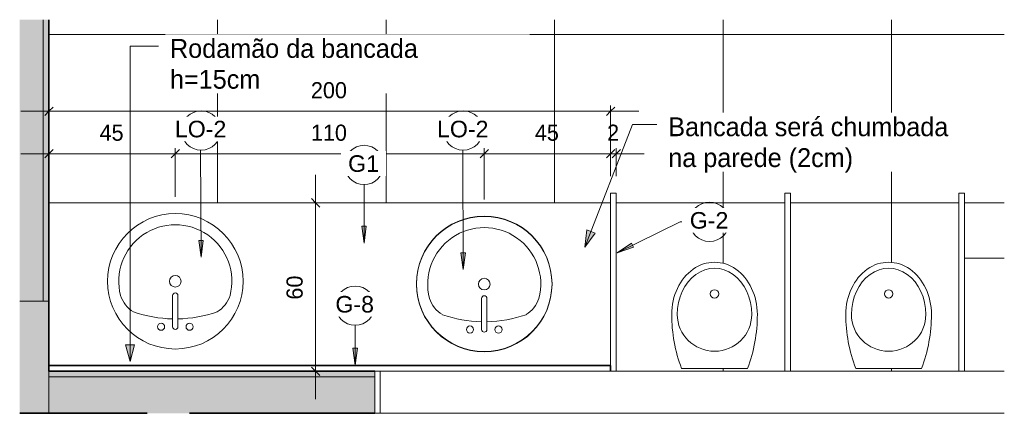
# Model space of a CAD drawing. Header units: metres. Extents: x -7.1 to 31.6, y -21.1 to 8.5.
# Tile 25 of 44: x 28.1 to 31.6, y -20.8 to -19.4. Entities that reach past the tile are written whole.
import ezdxf

# ---------------------------------------------------------------- set-up
doc = ezdxf.new("R2010")
doc.units = ezdxf.units.M
for name, color, linetype, lineweight in [('A-ANNO-DIMS', 211, 'Continuous', 9), ('A-ANNO-DIMS-20', 211, 'Continuous', 9), ('A-ANNO-KEYN', 231, 'Continuous', 9), ('A-FLOR-PATT', 8, 'Continuous', 18), ('A-GENM', 13, 'Continuous', 18), ('A-GLAZ', 151, 'Continuous', 18), ('A-WALL', 113, 'Continuous', 18), ('A-WALL-PATT', 111, 'Continuous', 35), ('G-ANNO-TEXT', 231, 'Continuous', 9), ('P-SANR-FIXT', 6, 'Continuous', 18)]:
    doc.layers.add(name, color=color, linetype=linetype, lineweight=lineweight)
doc.styles.add('Arial_2', font='arial.ttf', dxfattribs={"height": 0.059012})
doc.styles.add('Century Gothic_5', font='GOTHIC.TTF', dxfattribs={"height": 0.057484})
doc.styles.add('Century Gothic_9', font='GOTHIC.TTF', dxfattribs={"height": 0.067065})
doc.dimstyles.new('_Cotas_detalhamento_3_mm_1', dxfattribs={"dimscale": 0.3048, "dimtxt": 0.06, "dimasz": 0.098425, "dimexe": 0.065617, "dimexo": 0.19685, "dimgap": 0.098425, "dimtad": 1, "dimdec": 0, "dimlfac": 100, "dimzin": 0, "dimdsep": 46, "dimtxsty": 'Century Gothic_5', "dimblk1": 'OBLIQUE', "dimblk2": 'OBLIQUE', "dimsah": 1, "dimcen": 0.09, "dimdle": 0.328084, "dimazin": 0, "dimtfac": 1, "dimtdec": 4, "dimtix": 1, "dimtmove": 0, "dimatfit": 3, "dimfxl": 1, "dimtvp": 1, "dimtolj": 1, "dimtzin": 0, "dimarcsym": 2})
doc.dimstyles.new('_Cotas_detalhamento_3_mm_2', dxfattribs={"dimscale": 0.3048, "dimtxt": 0.06, "dimasz": 0.098425, "dimexe": 0.065617, "dimexo": 0.19685, "dimgap": 0.098425, "dimtad": 1, "dimdec": 0, "dimlfac": 100, "dimzin": 0, "dimdsep": 46, "dimtxsty": 'Century Gothic_5', "dimblk1": 'OBLIQUE', "dimblk2": 'OBLIQUE', "dimsah": 1, "dimcen": 0.09, "dimdle": 0.328084, "dimazin": 0, "dimtfac": 1, "dimtdec": 4, "dimtix": 1, "dimtmove": 0, "dimatfit": 3, "dimfxl": 1, "dimtvp": 1, "dimtolj": 1, "dimtzin": 0, "dimarcsym": 2})
doc.dimstyles.new('_Cotas_detalhamento_3_mm_3', dxfattribs={"dimscale": 0.3048, "dimtxt": 0.06, "dimasz": 0.098425, "dimexe": 0.065617, "dimexo": 0.19685, "dimgap": 0.098425, "dimtad": 1, "dimdec": 0, "dimlfac": 100, "dimzin": 0, "dimdsep": 46, "dimtxsty": 'Century Gothic_5', "dimblk1": 'OBLIQUE', "dimblk2": 'OBLIQUE', "dimsah": 1, "dimcen": 0.09, "dimdle": 0.328084, "dimazin": 0, "dimtfac": 1, "dimtdec": 4, "dimtix": 1, "dimtmove": 0, "dimatfit": 3, "dimfxl": 1, "dimtvp": 1, "dimtolj": 1, "dimtzin": 0, "dimarcsym": 2})
doc.dimstyles.new('_Cotas_detalhamento_3_mm_4', dxfattribs={"dimscale": 0.3048, "dimtxt": 0.06, "dimasz": 0.098425, "dimexe": 0.065617, "dimexo": 0.19685, "dimgap": 0.098425, "dimtad": 1, "dimdec": 0, "dimlfac": 100, "dimzin": 0, "dimdsep": 46, "dimtxsty": 'Century Gothic_5', "dimblk1": 'OBLIQUE', "dimblk2": 'OBLIQUE', "dimsah": 1, "dimcen": 0.09, "dimdle": 0.328084, "dimazin": 0, "dimtfac": 1, "dimtdec": 4, "dimtix": 1, "dimtmove": 0, "dimatfit": 3, "dimfxl": 1, "dimtvp": 1, "dimtolj": 1, "dimtzin": 0, "dimarcsym": 2})

# ---------------------------------------------------------------- blocks, each defined once
blk = doc.blocks.new('Generic Models 17 - Generic Models 12-355230-DETALHAMENTO BANCADA VEST_ MASC')
at = {"layer": 'A-GENM'}
blk.add_line((-4.9273, -20.0646), (-6.9273, -20.0646), dxfattribs=at)
for centre, start, end in [((-6.4773, -20.3441), 0, 180), ((-5.3773, -20.3528), 0, 180), ((-6.4773, -20.3441), 180, 0), ((-5.3773, -20.3528), 180, 0)]:
    blk.add_arc(centre, 0.2413, start, end, dxfattribs=at)
blk = doc.blocks.new('M_Sink Vanity-Round - 482 x 482mm-355251-DETALHAMENTO BANCADA VEST_ MASC')
at = {"layer": 'P-SANR-FIXT', "color": 7}
for p, q in [((0.0871, -0.2471), (0.0871, -0.1363)), ((0.1062, -0.2471), (0.1062, -0.1363))]:
    blk.add_line(p, q, dxfattribs=at)
for centre, radius, start, end in [((0.0967, -0.0852), 0.2413, 0, 180), ((0.0967, -0.0852), 0.2014, 345.3071, 194.6929), ((0.0967, -0.0852), 0.0206, 0, 180), ((0.0967, -0.0852), 0.2413, 180, 0), ((0.0967, -0.0852), 0.0206, 180, 0), ((0.0014, -0.1043), 0.1045, 197.8096, 239.2073), ((0.0967, -0.1363), 0.00952, 0, 180), ((0.1919, -0.1043), 0.1045, 300.7927, 342.1904), ((0.0967, 0.233), 0.4523, 250.7914, 268.7933), ((0.0967, 0.233), 0.4523, 271.2067, 289.2086), ((0.0459, -0.2471), 0.0127, 0, 180), ((0.1475, -0.2471), 0.0127, 0, 180), ((0.0459, -0.2471), 0.0127, 180, 0), ((0.0967, -0.2471), 0.00952, 180, 0), ((0.1475, -0.2471), 0.0127, 180, 0)]:
    blk.add_arc(centre, radius, start, end, dxfattribs=at)
blk = doc.blocks.new('Casement w Mullions-Number_0002 - Janela 100 x 400 _cm_-1469881-DETALHAMENTO BANCADA VEST_ MASC')
at = {"layer": 'A-GLAZ'}
for p, q in [((-2.0559, 0.075), (-2.075, 0.075)), ((-2.075, 0.075), (-2.075, -0.075)), ((-2.0559, -0.075), (-2.0559, 0.075)), ((0.1669, 0.075), (-2.0559, 0.075)), ((-2.0559, 0.075), (-2.0559, -0.075)), ((-2.075, -0.075), (-2.0559, -0.075)), ((-2.0559, -0.075), (0.1669, -0.075))]:
    blk.add_line(p, q, dxfattribs=at)
blk = doc.blocks.new('MICTORIO - MICTORIO-417638-DETALHAMENTO BANCADA VEST_ MASC')
at = {"layer": 'P-SANR-FIXT', "color": 7}
blk.add_line((-0.1174, 0.0026), (0.1174, 0.0026), dxfattribs=at)
blk.add_circle((0, 0.2683), 0.015, dxfattribs=at)
for centre, start, end in [((0.3924, 0.195), 180, 200.6739), ((-0.3924, 0.195), 339.3261, 0)]:
    blk.add_arc(centre, 0.5449, start, end, dxfattribs=at)
for major_axis, ratio, start_param, end_param in [((0, 0.1862), 0.819068, 4.712389, 7.853982), ((0, 0.165), 0.80303, 4.712389, 7.853982), ((0.1325, 0), 0.987707, 3.141593, 6.283185)]:
    blk.add_ellipse((0, 0.195), major_axis=major_axis, ratio=ratio, start_param=start_param, end_param=end_param, dxfattribs=at)
blk = doc.blocks.new('_banco fixo concreto1 - _banco fixo concreto-2392509-DETALHAMENTO BANCADA VEST_ MASC')
at = {"layer": 'A-GENM'}
blk.add_line((-3.5254, -20.2617), (-3.6673, -20.2617), dxfattribs=at)
blk = doc.blocks.new('_ESPELHO1 - _ESPELHO-2393538-DETALHAMENTO BANCADA VEST_ MASC')
at = {"layer": 'A-GENM', "lineweight": 35}
for p, q in [((-5.7573, -15.2744), (-5.7773, -15.2744)), ((-5.7773, -15.2744), (-5.7773, -16.4344)), ((-5.7573, -17.2744), (-5.7573, -15.2744)), ((-5.7773, -17.2744), (-5.7573, -17.2744))]:
    blk.add_line(p, q, dxfattribs=at)
blk = doc.blocks.new('DIMBLOCK63-DETALHAMENTO BANCADA VEST_ MASC')
at = {"layer": 'A-ANNO-DIMS-20'}
for p, q in [((28.2018, -19.9283), (28.2018, -19.8695)), ((28.6518, -20.0428), (28.6518, -19.8695)), ((28.1018, -19.8895), (28.6518, -19.8895)), ((28.2018, -19.8895), (28.2018, -19.9283)), ((28.6518, -19.8895), (28.6518, -20.0428))]:
    blk.add_line(p, q, dxfattribs=at)
at = {"layer": 'A-ANNO-DIMS-20', "lineweight": 18}
for p, q in [((28.2018, -19.8895), (28.2168, -19.8745)), ((28.6518, -19.8895), (28.6668, -19.8745)), ((28.2018, -19.8895), (28.1868, -19.9045)), ((28.6518, -19.8895), (28.6368, -19.9045))]:
    blk.add_line(p, q, dxfattribs=at)
at = {"layer": 'A-ANNO-DIMS-20', "color": 0, "insert": (28.382, -19.7858), "char_height": 0.05748, "width": 0.107429, "attachment_point": 1, "line_spacing_factor": 0.984117, "style": 'Century Gothic_5'}
blk.add_mtext('45', dxfattribs=at)
blk = doc.blocks.new('_Oblique')
at = {"color": 0, "linetype": 'ByBlock', "lineweight": -2}
blk.add_line((-0.5, -0.5), (0.5, 0.5), dxfattribs=at)
blk = doc.blocks.new('DIMBLOCK64-DETALHAMENTO BANCADA VEST_ MASC')
at = {"layer": 'A-ANNO-DIMS-20'}
for p, q in [((28.6518, -20.0428), (28.6518, -19.8695)), ((29.7518, -20.0528), (29.7518, -19.8695)), ((28.6518, -19.8895), (29.7518, -19.8895)), ((28.6518, -19.8895), (28.6518, -20.0428)), ((29.7518, -19.8895), (29.7518, -20.0528))]:
    blk.add_line(p, q, dxfattribs=at)
at = {"layer": 'A-ANNO-DIMS-20', "lineweight": 18}
for p, q in [((28.6518, -19.8895), (28.6668, -19.8745)), ((29.7518, -19.8895), (29.7668, -19.8745)), ((28.6518, -19.8895), (28.6368, -19.9045)), ((29.7518, -19.8895), (29.7368, -19.9045))]:
    blk.add_line(p, q, dxfattribs=at)
at = {"layer": 'A-ANNO-DIMS-20', "color": 0, "insert": (29.1346, -19.7858), "char_height": 0.05748, "width": 0.161143, "attachment_point": 1, "line_spacing_factor": 0.984117, "style": 'Century Gothic_5'}
blk.add_mtext('110', dxfattribs=at)
blk = doc.blocks.new('DIMBLOCK65-DETALHAMENTO BANCADA VEST_ MASC')
at = {"layer": 'A-ANNO-DIMS-20'}
for p, q in [((29.7518, -20.0528), (29.7518, -19.8695)), ((30.2018, -19.9698), (30.2018, -19.8695)), ((29.7518, -19.8895), (30.2018, -19.8895)), ((29.7518, -19.8895), (29.7518, -20.0528)), ((30.2018, -19.8895), (30.2018, -19.9698))]:
    blk.add_line(p, q, dxfattribs=at)
at = {"layer": 'A-ANNO-DIMS-20', "lineweight": 18}
for p, q in [((29.7518, -19.8895), (29.7668, -19.8745)), ((30.2018, -19.8895), (30.2168, -19.8745)), ((29.7518, -19.8895), (29.7368, -19.9045)), ((30.2018, -19.8895), (30.1868, -19.9045))]:
    blk.add_line(p, q, dxfattribs=at)
at = {"layer": 'A-ANNO-DIMS-20', "color": 0, "insert": (29.932, -19.7858), "char_height": 0.05748, "width": 0.107429, "attachment_point": 1, "line_spacing_factor": 0.984117, "style": 'Century Gothic_5'}
blk.add_mtext('45', dxfattribs=at)
blk = doc.blocks.new('DIMBLOCK66-DETALHAMENTO BANCADA VEST_ MASC')
at = {"layer": 'A-ANNO-DIMS-20'}
for p, q in [((30.2018, -19.9698), (30.2018, -19.8695)), ((30.2218, -19.9698), (30.2218, -19.8695)), ((30.2018, -19.8895), (30.3218, -19.8895)), ((30.2018, -19.8895), (30.2018, -19.9698)), ((30.2218, -19.8895), (30.2218, -19.9698))]:
    blk.add_line(p, q, dxfattribs=at)
at = {"layer": 'A-ANNO-DIMS-20', "lineweight": 18}
for p, q in [((30.2018, -19.8895), (30.2168, -19.8745)), ((30.2218, -19.8895), (30.2368, -19.8745)), ((30.2018, -19.8895), (30.1868, -19.9045)), ((30.2218, -19.8895), (30.2068, -19.9045))]:
    blk.add_line(p, q, dxfattribs=at)
at = {"layer": 'A-ANNO-DIMS-20', "color": 0, "insert": (30.1894, -19.7858), "char_height": 0.0575, "width": 0.053714, "attachment_point": 1, "line_spacing_factor": 0.984117, "style": 'Century Gothic_5'}
blk.add_mtext('2', dxfattribs=at)
blk = doc.blocks.new('DIMBLOCK67-DETALHAMENTO BANCADA VEST_ MASC')
at = {"layer": 'A-ANNO-DIMS-20'}
for p, q in [((28.1018, -19.7381), (30.3018, -19.7381)), ((28.2018, -19.7769), (28.2018, -19.7181)), ((28.2018, -19.7381), (28.2018, -19.7769)), ((30.2018, -19.9698), (30.2018, -19.7181)), ((30.2018, -19.7381), (30.2018, -19.9698))]:
    blk.add_line(p, q, dxfattribs=at)
at = {"layer": 'A-ANNO-DIMS-20', "lineweight": 18}
for p, q in [((28.2018, -19.7381), (28.1868, -19.7531)), ((28.2018, -19.7381), (28.2168, -19.7231)), ((30.2018, -19.7381), (30.1868, -19.7531)), ((30.2018, -19.7381), (30.2168, -19.7231))]:
    blk.add_line(p, q, dxfattribs=at)
at = {"layer": 'A-ANNO-DIMS-20', "color": 0, "insert": (29.1346, -19.6344), "char_height": 0.05748, "width": 0.161143, "attachment_point": 1, "line_spacing_factor": 0.984117, "style": 'Century Gothic_5'}
blk.add_mtext('200', dxfattribs=at)
blk = doc.blocks.new('DIMBLOCK68-DETALHAMENTO BANCADA VEST_ MASC')
at = {"layer": 'A-ANNO-DIMS-20'}
for p, q in [((29.1514, -20.7646), (29.1514, -19.9646)), ((29.1902, -20.0646), (29.1314, -20.0646)), ((29.1514, -20.0646), (29.1902, -20.0646)), ((29.1902, -20.6646), (29.1314, -20.6646)), ((29.1514, -20.6646), (29.1902, -20.6646))]:
    blk.add_line(p, q, dxfattribs=at)
at = {"layer": 'A-ANNO-DIMS-20', "lineweight": 18}
for p, q in [((29.1514, -20.0646), (29.1364, -20.0496)), ((29.1514, -20.0646), (29.1664, -20.0796)), ((29.1514, -20.6646), (29.1364, -20.6496)), ((29.1514, -20.6646), (29.1664, -20.6796))]:
    blk.add_line(p, q, dxfattribs=at)
at = {"layer": 'A-ANNO-DIMS-20', "color": 0, "insert": (29.0477, -20.4093), "char_height": 0.05748, "width": 0.107429, "attachment_point": 1, "rotation": 90, "line_spacing_factor": 0.984117, "style": 'Century Gothic_5'}
blk.add_mtext('60', dxfattribs=at)
blk = doc.blocks.new('M_Identificador de nota-chave - Texto da nota-chave-86548-DETALHAMENTO BANCADA VEST_ MASC')
at = {"layer": 'A-ANNO-KEYN'}
blk.add_circle((0.00024, -0.0002), 0.0035, dxfattribs=at)

msp = doc.modelspace()

# ---------------------------------------------------------------- hatches: boundary and pattern name
at = {"layer": 'A-ANNO-KEYN'}
for points in [[(29.3238, -20.2077), (29.3317, -20.1477), (29.3159, -20.1477)], [(28.7436, -20.2582), (28.7512, -20.1982), (28.7354, -20.1982)], [(30.2256, -20.2424), (30.2829, -20.223), (30.2759, -20.2088)], [(29.6769, -20.3023), (29.6846, -20.2423), (29.6688, -20.2424)], [(29.2923, -20.6429), (29.3002, -20.5829), (29.2844, -20.5829)]]:
    msp.add_hatch(color=256, dxfattribs=at).paths.add_polyline_path(points, flags=0)
at = {"layer": 'A-FLOR-PATT'}
h = msp.add_hatch(dxfattribs=at)
h.set_pattern_fill('FP_18', color=256, style=0, pattern_type=2)
h.set_pattern_definition([(0, (27.602, -17.065), (0, 0.6), []), (90, (27.602, -17.065), (-0.6, 4e-17), [])])
h.paths.add_polyline_path([(30.7203, -20.6646), (30.8218, -20.6646), (30.8218, -20.0298), (30.8418, -20.0298), (30.8418, -20.6646), (31.4418, -20.6646), (31.4418, -20.0298), (31.4618, -20.0298), (31.4618, -20.2617), (31.6036, -20.2617), (31.6036, -19.4118), (28.2018, -19.4118), (28.2018, -20.0646), (30.2018, -20.0646), (30.2018, -20.0298), (30.2218, -20.0298), (30.2218, -20.6646), (30.7154, -20.6646)], flags=0)
h.paths.add_polyline_path([(31.3092, -20.6548), (31.0744, -20.6548), (31.0637, -20.6237), (31.055, -20.5922), (31.0481, -20.5601), (31.0432, -20.5277), (31.0403, -20.4952), (31.0393, -20.4624), (31.0404, -20.4398), (31.0437, -20.4178), (31.0492, -20.3963), (31.0568, -20.3758), (31.0663, -20.3566), (31.0776, -20.3389), (31.0907, -20.323), (31.1052, -20.3091), (31.1209, -20.2975), (31.1377, -20.2883), (31.1553, -20.2816), (31.1734, -20.2775), (31.1918, -20.2762), (31.2102, -20.2775), (31.2283, -20.2816), (31.2459, -20.2883), (31.2626, -20.2975), (31.2784, -20.3091), (31.2929, -20.323), (31.3059, -20.3389), (31.3173, -20.3566), (31.3268, -20.3758), (31.3344, -20.3963), (31.3399, -20.4178), (31.3431, -20.4398), (31.3443, -20.4624), (31.3433, -20.4952), (31.3403, -20.5277), (31.3354, -20.5601), (31.3286, -20.5922), (31.3198, -20.6237)], flags=0)
h.paths.add_polyline_path([(30.4544, -20.6548), (30.4437, -20.6237), (30.435, -20.5922), (30.4281, -20.5601), (30.4232, -20.5277), (30.4203, -20.4952), (30.4193, -20.4624), (30.4204, -20.4398), (30.4237, -20.4178), (30.4292, -20.3963), (30.4368, -20.3758), (30.4463, -20.3566), (30.4576, -20.3389), (30.4707, -20.323), (30.4852, -20.3091), (30.5009, -20.2975), (30.5177, -20.2883), (30.5353, -20.2816), (30.5534, -20.2775), (30.5718, -20.2762), (30.5902, -20.2775), (30.6083, -20.2816), (30.6259, -20.2883), (30.6426, -20.2975), (30.6584, -20.3091), (30.6729, -20.323), (30.6859, -20.3389), (30.6973, -20.3566), (30.7068, -20.3758), (30.7144, -20.3963), (30.7199, -20.4178), (30.7231, -20.4398), (30.7243, -20.4624), (30.7233, -20.4952), (30.7203, -20.5277), (30.7154, -20.5601), (30.7086, -20.5922), (30.6998, -20.6237), (30.6892, -20.6548)], flags=0)
h.paths.add_polyline_path([(28.6518, -20.5854), (28.6518, -20.5854), (28.6507, -20.5854)], flags=0)
h.paths.add_polyline_path([(28.6788, -20.5839), (28.6795, -20.5838), (28.706, -20.5792), (28.7321, -20.5716), (28.7565, -20.5615), (28.7807, -20.5481), (28.8026, -20.5325), (28.8227, -20.5145), (28.8406, -20.4943), (28.8562, -20.4722), (28.8693, -20.4486), (28.8796, -20.4235), (28.887, -20.3978), (28.8916, -20.3711), (28.8915, -20.3712), (28.887, -20.3978), (28.8795, -20.4238), (28.8692, -20.4488), (28.856, -20.4725), (28.8404, -20.4946), (28.8223, -20.5147), (28.8021, -20.5328), (28.78, -20.5484), (28.755, -20.5621), (28.7312, -20.5719), (28.7051, -20.5794), (28.6784, -20.5839)], flags=0)
h.paths.add_polyline_path([(28.6248, -20.5839), (28.6248, -20.5838), (28.5981, -20.5793), (28.5721, -20.5718), (28.5471, -20.5615), (28.5234, -20.5484), (28.5013, -20.5327), (28.4812, -20.5147), (28.4631, -20.4945), (28.4475, -20.4724), (28.4344, -20.4488), (28.424, -20.4237), (28.4165, -20.3978), (28.412, -20.3707), (28.412, -20.3714), (28.4165, -20.3978), (28.424, -20.4238), (28.4345, -20.449), (28.4476, -20.4727), (28.4631, -20.4946), (28.4813, -20.5149), (28.5013, -20.5328), (28.5234, -20.5485), (28.5475, -20.5617), (28.5721, -20.5719), (28.5986, -20.5795), (28.6248, -20.5839)], flags=0)
h.paths.add_polyline_path([(29.7295, -20.1128), (29.7248, -20.113), (29.6981, -20.1176), (29.6721, -20.125), (29.6471, -20.1354), (29.6234, -20.1485), (29.6013, -20.1642), (29.58, -20.1834), (29.5631, -20.2024), (29.5468, -20.2257), (29.5344, -20.2481), (29.5237, -20.2744), (29.5165, -20.2991), (29.5119, -20.3274), (29.5122, -20.3258), (29.5169, -20.2991), (29.5246, -20.2731), (29.5351, -20.2481), (29.5484, -20.2244), (29.5642, -20.2024), (29.5826, -20.1822), (29.6013, -20.1654), (29.6234, -20.1498), (29.6471, -20.1367), (29.6721, -20.1263), (29.6981, -20.1188), (29.7248, -20.1143), (29.7518, -20.1128)], flags=0)
h.paths.add_polyline_path([(29.7788, -20.113), (29.7518, -20.1115), (29.7295, -20.1128), (29.7518, -20.1128), (29.7565, -20.113)], flags=0)
h.paths.add_polyline_path([(29.9931, -20.3535), (29.9931, -20.3528), (29.9915, -20.3256), (29.9865, -20.2973), (29.9795, -20.2731), (29.9692, -20.2481), (29.9561, -20.2244), (29.9404, -20.2024), (29.9224, -20.1822), (29.9022, -20.1642), (29.8802, -20.1485), (29.8565, -20.1354), (29.8313, -20.125), (29.8055, -20.1176), (29.7788, -20.113), (29.7565, -20.113), (29.7788, -20.1143), (29.8055, -20.1188), (29.8315, -20.1263), (29.8565, -20.1367), (29.8802, -20.1498), (29.9022, -20.1654), (29.9224, -20.1835), (29.9404, -20.2036), (29.9561, -20.2257), (29.9692, -20.2494), (29.9795, -20.2744), (29.987, -20.3004), (29.9916, -20.3275), (29.993, -20.3528)], flags=0)
at = {"layer": 'A-WALL-PATT'}
for points in [[(28.1818, -20.4146), (28.1818, -19.4118), (28.0976, -19.4118), (28.0976, -20.4146)], [(28.755, -20.8146), (29.3618, -20.8146), (29.3618, -20.6846), (28.2018, -20.6846), (28.2018, -20.8146), (28.7018, -20.8146)]]:
    msp.add_hatch(color=210, dxfattribs=at).paths.add_polyline_path(points, flags=0)
at = {"layer": 'A-WALL-PATT', "lineweight": 18}
for points in [[(28.1818, -20.4146), (28.2018, -20.4146), (28.2018, -19.4118), (28.1818, -19.4118), (28.1818, -20.1152)], [(28.2018, -20.8146), (28.2018, -20.4146), (28.0976, -20.4146), (28.0976, -20.8146), (28.1423, -20.8146)], [(28.2018, -20.6846), (29.3618, -20.6846), (29.3618, -20.6646), (28.2018, -20.6646)]]:
    msp.add_hatch(color=7, dxfattribs=at).paths.add_polyline_path(points, flags=0)
at = {"layer": 'G-ANNO-TEXT'}
for points in [[(30.11, -20.2224), (30.1467, -20.1723), (30.1167, -20.1607)], [(28.4905, -20.6302), (28.5066, -20.5702), (28.4744, -20.5702)]]:
    msp.add_hatch(color=210, dxfattribs=at).paths.add_polyline_path(points, flags=0)

# ---------------------------------------------------------------- linework, layer by layer
at = {"layer": 'A-ANNO-KEYN'}
for p, q in [((28.7436, -20.2582), (28.7418, -19.8767)), ((29.6769, -20.3023), (29.6752, -19.8767)), ((29.3238, -20.2077), (29.3238, -19.9996)), ((29.3317, -20.1477), (29.3159, -20.1477)), ((29.3159, -20.1477), (29.3238, -20.2077)), ((29.3238, -20.2077), (29.3317, -20.1477)), ((30.2256, -20.2424), (30.4495, -20.1321)), ((30.4495, -20.1321), (30.4842, -20.1321)), ((28.7512, -20.1982), (28.7354, -20.1982)), ((28.7354, -20.1982), (28.7436, -20.2582)), ((28.7436, -20.2582), (28.7512, -20.1982)), ((30.2759, -20.2088), (30.2256, -20.2424)), ((30.2256, -20.2424), (30.2829, -20.223)), ((30.2829, -20.223), (30.2759, -20.2088)), ((29.6846, -20.2423), (29.6688, -20.2424)), ((29.6688, -20.2424), (29.6769, -20.3023)), ((29.6769, -20.3023), (29.6846, -20.2423)), ((29.2923, -20.6429), (29.2923, -20.501)), ((29.3002, -20.5829), (29.2844, -20.5829)), ((29.2844, -20.5829), (29.2923, -20.6429)), ((29.2923, -20.6429), (29.3002, -20.5829))]:
    msp.add_line(p, q, dxfattribs=at)
at = {"layer": 'A-WALL'}
for p, q in [((28.1818, -19.4118), (28.1818, -20.4146)), ((28.2018, -20.4146), (28.0976, -20.4146)), ((28.2018, -20.6646), (28.2018, -20.8146)), ((28.2018, -20.6846), (29.3618, -20.6846))]:
    msp.add_line(p, q, dxfattribs=at)
at = {"layer": 'A-WALL', "lineweight": 35}
for p, q in [((28.2018, -20.6646), (28.2018, -19.4118)), ((29.3618, -20.6646), (28.2018, -20.6646)), ((28.0976, -20.8146), (28.5518, -20.8146)), ((28.7018, -20.8146), (29.3618, -20.8146))]:
    msp.add_line(p, q, dxfattribs=at)
at = {"layer": 'A-WALL', "color": 7}
for p, q in [((30.2018, -20.6446), (30.2018, -20.0298)), ((30.2218, -20.0298), (30.2018, -20.0298)), ((30.2218, -20.0298), (30.2218, -20.6646)), ((30.8218, -20.6646), (30.8218, -20.0298)), ((30.8418, -20.0298), (30.8218, -20.0298)), ((30.8418, -20.0298), (30.8418, -20.6646)), ((31.4418, -20.6646), (31.4418, -20.0298)), ((31.4618, -20.0298), (31.4418, -20.0298)), ((31.4618, -20.0298), (31.4618, -20.6646))]:
    msp.add_line(p, q, dxfattribs=at)
at = {"layer": 'G-ANNO-TEXT', "color": 210}
for p, q in [((28.4905, -19.5057), (28.5921, -19.5057)), ((28.4905, -20.6302), (28.4905, -19.5057)), ((30.11, -20.2224), (30.2799, -19.7849)), ((30.2799, -19.7849), (30.3665, -19.7849)), ((30.1167, -20.1607), (30.11, -20.2224)), ((30.11, -20.2224), (30.1467, -20.1723)), ((30.1467, -20.1723), (30.1167, -20.1607)), ((28.5066, -20.5702), (28.4744, -20.5702)), ((28.4744, -20.5702), (28.4905, -20.6302)), ((28.4905, -20.6302), (28.5066, -20.5702))]:
    msp.add_line(p, q, dxfattribs=at)

# ---------------------------------------------------------------- block references
at = {"layer": 'A-ANNO-KEYN', "xscale": 19.99999999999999, "yscale": 19.99999999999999, "zscale": 19.99999999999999}
for p in [(28.7387, -19.8026), (29.6721, -19.8026), (29.3189, -19.9255), (30.5493, -20.128), (29.2874, -20.4269)]:
    msp.add_blockref('M_Identificador de nota-chave - Texto da nota-chave-86548-DETALHAMENTO BANCADA VEST_ MASC', p, dxfattribs=at)
at = {"layer": 'A-GENM'}
for name in ['Generic Models 17 - Generic Models 12-355230-DETALHAMENTO BANCADA VEST_ MASC', '_banco fixo concreto1 - _banco fixo concreto-2392509-DETALHAMENTO BANCADA VEST_ MASC']:
    msp.add_blockref(name, (35.1291, 0), dxfattribs=at)
at = {"layer": 'A-GENM', "rotation": 90.0000000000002}
msp.add_blockref('_ESPELHO1 - _ESPELHO-2393538-DETALHAMENTO BANCADA VEST_ MASC', (12.9273, -14.8873), dxfattribs=at)
at = {"layer": 'A-GLAZ'}
msp.add_blockref('Casement w Mullions-Number_0002 - Janela 100 x 400 _cm_-1469881-DETALHAMENTO BANCADA VEST_ MASC', (31.4368, -20.7396), dxfattribs=at)
at = {"layer": 'P-SANR-FIXT', "color": 7}
for name, p in [('M_Sink Vanity-Round - 482 x 482mm-355251-DETALHAMENTO BANCADA VEST_ MASC', (28.5551, -20.2589)), ('M_Sink Vanity-Round - 482 x 482mm-355251-DETALHAMENTO BANCADA VEST_ MASC', (29.6551, -20.2689)), ('MICTORIO - MICTORIO-417638-DETALHAMENTO BANCADA VEST_ MASC', (30.5718, -20.6574)), ('MICTORIO - MICTORIO-417638-DETALHAMENTO BANCADA VEST_ MASC', (31.1918, -20.6574))]:
    msp.add_blockref(name, p, dxfattribs=at)

# ---------------------------------------------------------------- dimensions: what is measured, and where the dimension line sits
at = {"layer": 'A-ANNO-DIMS'}
for base, p1, p2, dimstyle, override, picture, middle in [((30.2018, -19.7381), (28.2018, -19.7169), (30.2018, -20.0298), '_Cotas_detalhamento_3_mm_1', {"dimpost": '<>', "dimfxl": 2.02432}, 'DIMBLOCK67-DETALHAMENTO BANCADA VEST_ MASC', (29.2018, -19.6779)), ((28.6518, -19.8895), (28.2018, -19.8683), (28.6518, -20.1028), '_Cotas_detalhamento_3_mm_2', {"dimpost": '<>', "dimfxl": 0.507434}, 'DIMBLOCK63-DETALHAMENTO BANCADA VEST_ MASC', (28.4268, -19.8293)), ((29.7518, -19.8895), (28.6518, -20.1028), (29.7518, -20.1128), '_Cotas_detalhamento_3_mm_3', {"dimpost": '<>', "dimfxl": 1.100045}, 'DIMBLOCK64-DETALHAMENTO BANCADA VEST_ MASC', (29.2018, -19.8293)), ((30.2018, -19.8895), (29.7518, -20.1128), (30.2018, -20.0298), '_Cotas_detalhamento_3_mm_4', {"dimpost": '<>', "dimfxl": 0.457592}, 'DIMBLOCK65-DETALHAMENTO BANCADA VEST_ MASC', (29.9768, -19.8293)), ((30.2218, -19.8895), (30.2018, -20.0298), (30.2218, -20.0298), '_Cotas_detalhamento_3_mm_1', {"dimpost": '<>', "dimfxl": 0.02}, 'DIMBLOCK66-DETALHAMENTO BANCADA VEST_ MASC', (30.2118, -19.83))]:
    dim = msp.add_linear_dim(base=base, p1=p1, p2=p2, dimstyle=dimstyle, override=override, dxfattribs=at)
    dim.commit()
    dim.dimension.update_dxf_attribs({"geometry": picture, "text_midpoint": middle})
dim = msp.add_linear_dim(base=(29.1514, -20.0646), p1=(29.1302, -20.6646), p2=(29.1302, -20.0646), angle=90, dimstyle='_Cotas_detalhamento_3_mm_1', override={"dimpost": '<>', "dimfxl": 0.6}, dxfattribs=at)
dim.commit()
dim.dimension.update_dxf_attribs({"geometry": 'DIMBLOCK68-DETALHAMENTO BANCADA VEST_ MASC', "text_midpoint": (29.0912, -20.3646)})

# ---------------------------------------------------------------- next in the draw order: texts
at = {"layer": 'A-ANNO-KEYN', "char_height": 0.05901, "attachment_point": 2, "line_spacing_factor": 0.938532, "style": 'Arial_2', "bg_fill": 3, "box_fill_scale": 1.25, "bg_fill_color": 0, "bg_fill_transparency": 0}
for s, insert, width in [('LO-2', (28.7418, -19.772), 0.21816), ('LO-2', (29.6752, -19.772), 0.21816), ('G1', (29.322, -19.895), 0.13104), ('G-2', (30.5524, -20.0974), 0.16344), ('G-8', (29.2905, -20.3964), 0.16344)]:
    msp.add_mtext(s, dxfattribs=dict(at, insert=insert, width=width))
at = {"layer": 'G-ANNO-TEXT', "color": 7, "char_height": 0.067065, "attachment_point": 1, "line_spacing_factor": 0.984117, "style": 'Century Gothic_9', "bg_fill": 3, "box_fill_scale": 1.25, "bg_fill_color": 0, "bg_fill_transparency": 0}
for s, insert, width in [('Rodamão da bancada\\Ph=15cm', (28.6328, -19.4807), 1.264138), ('Bancada será chumbada\\Pna parede (2cm)', (30.4071, -19.7599), 1.392651)]:
    msp.add_mtext(s, dxfattribs=dict(at, insert=insert, width=width))

doc.saveas('drawing.dxf')
